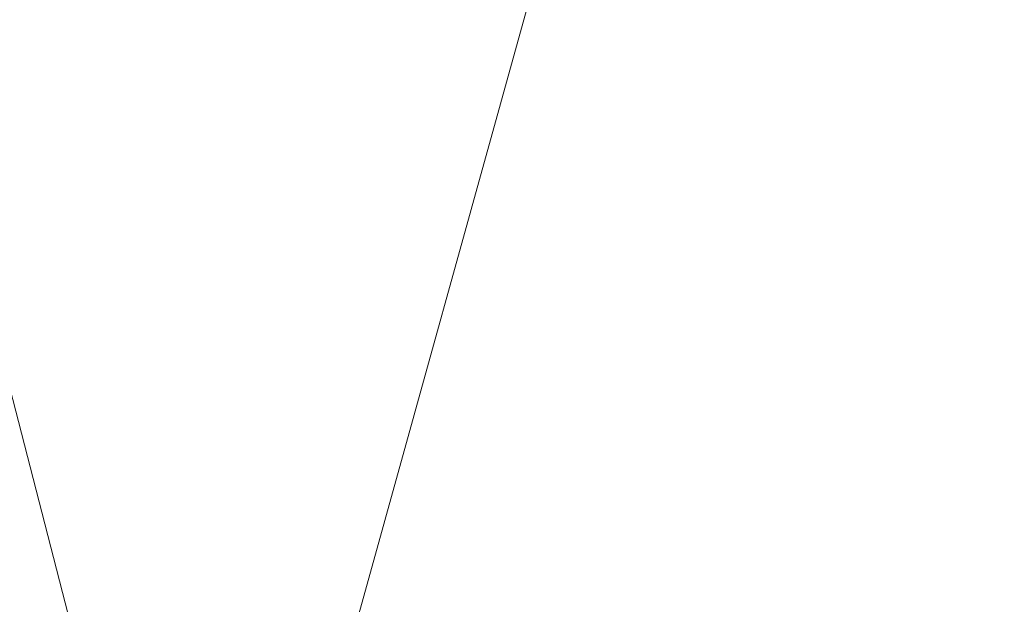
# Model space of a CAD drawing. Header units: millimetres. Extents: x -6861 to -4773, y 84 to 6892.
# Tile 28 of 108: x -6109.8947 to -6109.741, y 6528.5436 to 6528.6349. Entities that reach past the tile are written whole.
import ezdxf

# ---------------------------------------------------------------- set-up
doc = ezdxf.new("R2010")
doc.units = ezdxf.units.MM
doc.layers.add('E-LITE-EQPM', color=7, linetype='Continuous', lineweight=20)

# ---------------------------------------------------------------- blocks, each defined once
blk = doc.blocks.new('01 PODIUM EMPOTRADO CON MARCO 1_glb - PODIUM EMPOTRADO CON MARCO 3_dwg_NS-2254 ÍßÁ_1_5Ð_$$_É_îAÔO-665804-Planta_PDF')
at = {"lineweight": 9}
for p, q in [((-0.51155, -6.11398), (-3.03109, -1.75)), ((-0.75, -4.93577), (-0.75, -5.70096))]:
    blk.add_line(p, q, dxfattribs=at)
blk = doc.blocks.new('01 PODIUM EMPOTRADO CON MARCO 1_glb - 01 PODIUM EMPOTRADO CON MARCO 1-665813-Planta_PDF')
at = {"rotation": 344.4887155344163}
blk.add_blockref('01 PODIUM EMPOTRADO CON MARCO 1_glb - PODIUM EMPOTRADO CON MARCO 3_dwg_NS-2254 ÍßÁ_1_5Ð_$$_É_îAÔO-665804-Planta_PDF', (-3232.68648, 6533.75019), dxfattribs=at)
blk = doc.blocks.new('01 PODIUM EMPOTRADO CON MARCO 1_glb - 01 PODIUM EMPOTRADO CON MARCO 1-V3-Planta_PDF')
at = {"rotation": 344.4887155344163}
blk.add_blockref('01 PODIUM EMPOTRADO CON MARCO 1_glb - PODIUM EMPOTRADO CON MARCO 3_dwg_NS-2254 ÍßÁ_1_5Ð_$$_É_îAÔO-665804-Planta_PDF', (-3232.68648, 6533.75019), dxfattribs=at)

msp = doc.modelspace()

# ---------------------------------------------------------------- block references
at = {"layer": 'E-LITE-EQPM'}
for name in ['01 PODIUM EMPOTRADO CON MARCO 1_glb - 01 PODIUM EMPOTRADO CON MARCO 1-665813-Planta_PDF', '01 PODIUM EMPOTRADO CON MARCO 1_glb - 01 PODIUM EMPOTRADO CON MARCO 1-V3-Planta_PDF']:
    msp.add_blockref(name, (-2874.93154, 0), dxfattribs=at)

doc.saveas('drawing.dxf')
